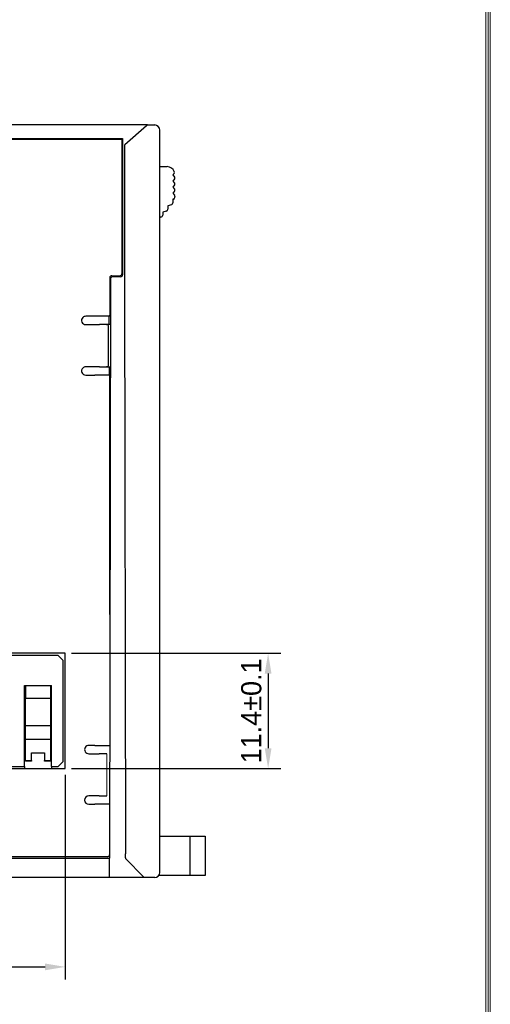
# Model space of a CAD drawing. Header units: millimetres. Extents: x 0 to 427, y 0 to 299.
# Tile 36 of 37: x 376 to 423, y 97 to 195. Entities that reach past the tile are written whole.
import ezdxf
from ezdxf.enums import TextEntityAlignment as Align

# ---------------------------------------------------------------- set-up
doc = ezdxf.new("R2010")
doc.units = ezdxf.units.MM
doc.header["$LTSCALE"] = 23.1
doc.header["$MEASUREMENT"] = 0
doc.header["$PDSIZE"] = -5
doc.layers.get('0').update_dxf_attribs({"lineweight": 18})
for name, color, linetype, lineweight in [('IQC尺寸', 3, 'Continuous', 18), ('Layer0000', 7, 'Continuous', 25), ('细实线层', 7, 'Continuous', 18)]:
    doc.layers.add(name, color=color, linetype=linetype, lineweight=lineweight)
doc.styles.add('鸿蒙CAD', font='txt')
doc.dimstyles.new('+-0.05', dxfattribs={"dimtxt": 2, "dimasz": 2, "dimexe": 1.25, "dimexo": 0.625, "dimtad": 1, "dimdsep": 46, "dimtxsty": 'Standard', "dimcen": 1.5, "dimdle": 4, "dimadec": 0, "dimazin": 0, "dimtol": 1, "dimtp": 0.05, "dimtm": 0.05, "dimtfac": 1, "dimtmove": 0, "dimatfit": 3, "dimfxl": 1, "dimtolj": 1, "dimarcsym": 0})

# ---------------------------------------------------------------- blocks, each defined once
blk = doc.blocks.new('Plastic_A3')
at = {"layer": '细实线层'}
for p, q in [((647.805, 629.109), (647.805, 339.151)), ((648.031, 629.335), (648.031, 338.925)), ((648.257, 629.561), (648.257, 338.699))]:
    blk.add_line(p, q, dxfattribs=at)
at = {"layer": '细实线层', "style": '鸿蒙CAD'}
for tag, p in [('V1.0', (231.669, 610.156)), ('XXXN', (538.264, 343.003))]:
    blk.add_attdef(tag, p, '', height=2.5, dxfattribs=at)
for tag, height, p in [('XXXE', 2.5, (540.244, 365.066)), ('XXXC', 2.5, (573.268, 365.066)), ('XXXA', 2.5, (624.026, 365.066)), ('XXXG', 2.5, (497.757, 358.066)), ('mm', 2.5, (540.244, 358.066)), ('XXXD', 2.5, (573.268, 358.066)), ('XXXB', 2.5, (624.026, 358.066)), ('XXXK', 2, (514.008, 357.043)), ('XXXM', 2.5, (501.129, 341.187))]:
    blk.add_attdef(tag, text='', height=height, dxfattribs=at).set_placement(p, align=Align.CENTER)
blk.add_attdef('XXXJ', text='', height=2.5, dxfattribs=at).set_placement((503.315, 352.086), align=Align.MIDDLE_RIGHT)
blk = doc.blocks.new('*D29')
at = {"layer": 'Defpoints', "color": 0}
for p in [(380.793, 132.178), (380.793, 120.778), (400.871, 120.778)]:
    blk.add_point(p, dxfattribs=at)
at = {"layer": 'IQC尺寸', "color": 0, "lineweight": -2}
for p, q in [((381.418, 132.178), (402.121, 132.178)), ((400.871, 130.178), (400.871, 122.778)), ((381.418, 120.778), (402.121, 120.778))]:
    blk.add_line(p, q, dxfattribs=at)
at = {"layer": 'IQC尺寸', "color": 0}
for points in [[(401.204, 130.178), (400.537, 130.178), (400.871, 132.178)], [(400.537, 122.778), (401.204, 122.778), (400.871, 120.778)]]:
    blk.add_solid(points, dxfattribs=at)
at = {"layer": 'IQC尺寸', "color": 0, "insert": (399.215, 126.478), "char_height": 2, "attachment_point": 5, "rotation": 90}
blk.add_mtext('\\A1;11.4%%p0.1', dxfattribs=at)
blk = doc.blocks.new('*D30')
at = {"layer": 'Defpoints', "color": 0}
for p in [(355.393, 120.778), (380.793, 120.778), (380.793, 101.14)]:
    blk.add_point(p, dxfattribs=at)
at = {"layer": 'IQC尺寸', "color": 0, "lineweight": -2}
for p, q in [((355.393, 120.153), (355.393, 99.89)), ((380.793, 120.153), (380.793, 99.89)), ((357.393, 101.14), (378.793, 101.14))]:
    blk.add_line(p, q, dxfattribs=at)
at = {"layer": 'IQC尺寸', "color": 0}
for points in [[(357.393, 101.473), (357.393, 100.806), (355.393, 101.14)], [(378.793, 100.806), (378.793, 101.473), (380.793, 101.14)]]:
    blk.add_solid(points, dxfattribs=at)
at = {"layer": 'IQC尺寸', "color": 0, "insert": (368.093, 102.795), "char_height": 2, "attachment_point": 5}
blk.add_mtext('\\A1;25.4%%p0.1', dxfattribs=at)

msp = doc.modelspace()

# ---------------------------------------------------------------- linework, layer by layer
for p, q in [((386.395, 169.755), (386.395, 183.035)), ((384.912, 118.06), (384.912, 122.236))]:
    msp.add_line(p, q)
at = {"layer": 'Layer0000', "color": 7, "linetype": 'Continuous', "lineweight": 25}
for p, q in [((388.943, 184.478), (367.199, 184.478)), ((388.828, 184.378), (386.674, 182.505)), ((388.942, 184.477), (388.828, 184.378)), ((388.943, 184.478), (389.643, 184.478)), ((390.143, 183.345), (390.143, 183.978)), ((390.143, 174.528), (390.143, 183.345)), ((386.395, 183.035), (366.664, 183.035)), ((386.47, 183.147), (386.47, 169.651)), ((386.662, 182.495), (386.651, 170.006)), ((386.674, 182.505), (386.662, 182.495)), ((390.143, 180.376), (390.881, 180.35)), ((391.558, 179.669), (391.443, 179.526)), ((391.443, 179.526), (391.61, 179.317)), ((391.61, 179.135), (391.443, 178.926)), ((391.443, 178.926), (391.61, 178.717)), ((391.61, 178.535), (391.443, 178.326)), ((391.443, 178.326), (391.61, 178.117)), ((391.61, 177.935), (391.443, 177.726)), ((391.443, 177.726), (391.599, 177.53)), ((391.643, 177.405), (391.643, 177.329)), ((391.295, 176.582), (390.943, 176.488)), ((390.943, 176.488), (390.943, 176.141)), ((391.495, 177.136), (391.443, 177.122)), ((391.443, 177.122), (391.443, 176.775)), ((390.795, 175.948), (390.443, 175.854)), ((390.443, 175.854), (390.443, 175.554)), ((390.243, 175.354), (390.143, 175.354)), ((390.143, 168.856), (390.143, 174.528)), ((386.651, 170.006), (386.65, 168.876)), ((385.266, 168.945), (385.166, 111.91)), ((385.195, 169.355), (385.195, 165.635)), ((385.266, 169.251), (385.266, 168.945)), ((385.395, 169.555), (386.195, 169.555)), ((386.27, 169.451), (385.466, 169.451)), ((386.65, 168.876), (386.752, 112.335)), ((390.143, 110.478), (390.143, 168.856)), ((383.718, 165.54), (382.818, 165.54)), ((382.818, 164.716), (384.166, 164.716)), ((385.181, 165.54), (383.718, 165.54)), ((384.629, 164.716), (384.166, 164.716)), ((384.859, 164.716), (384.63, 164.716)), ((384.859, 164.716), (384.891, 164.716)), ((385.245, 164.716), (384.891, 164.716)), ((385.146, 164.716), (385.147, 165.54)), ((385.181, 165.541), (385.195, 165.635)), ((385.181, 165.54), (385.181, 165.541)), ((385.079, 160.739), (385.079, 164.516)), ((384.166, 160.54), (382.818, 160.54)), ((384.166, 160.54), (384.859, 160.54)), ((384.891, 160.54), (384.859, 160.54)), ((384.891, 160.54), (385.238, 160.54)), ((385.18, 159.716), (385.182, 160.54)), ((382.818, 159.716), (383.718, 159.716)), ((385.181, 159.716), (383.718, 159.716)), ((385.209, 159.62), (385.181, 159.716)), ((385.209, 156.775), (385.209, 159.62)), ((385.195, 156.728), (385.209, 156.775)), ((385.195, 136.006), (385.195, 156.728)), ((380.793, 132.178), (355.393, 132.178)), ((380.093, 131.978), (356.093, 131.978)), ((380.593, 131.478), (380.093, 131.978)), ((380.793, 120.778), (380.793, 132.178)), ((380.593, 121.478), (380.593, 131.478)), ((376.743, 120.978), (376.743, 128.978)), ((376.743, 128.978), (379.443, 128.978)), ((376.843, 128.978), (376.843, 127.736)), ((379.343, 128.978), (379.343, 127.736)), ((379.443, 120.978), (379.443, 128.978)), ((376.843, 127.736), (379.343, 127.736)), ((376.843, 125.03), (376.843, 127.736)), ((379.343, 127.736), (379.343, 125.03)), ((376.843, 126.978), (376.743, 126.978)), ((376.843, 126.962), (376.743, 126.962)), ((379.443, 126.978), (379.343, 126.978)), ((379.343, 126.962), (379.443, 126.962)), ((376.843, 124.463), (376.843, 125.03)), ((376.843, 125.03), (379.343, 125.03)), ((379.343, 125.03), (379.343, 123.673)), ((376.843, 123.673), (376.843, 124.463)), ((376.743, 123.278), (376.843, 123.278)), ((376.843, 121.556), (376.843, 123.673)), ((376.843, 123.673), (379.343, 123.673)), ((379.343, 123.673), (379.343, 121.556)), ((379.343, 123.278), (379.443, 123.278)), ((379.443, 122.978), (379.343, 122.978)), ((383.718, 123.06), (383.118, 123.06)), ((383.718, 123.06), (385.173, 123.06)), ((376.743, 122.801), (376.843, 122.801)), ((376.743, 122.101), (376.843, 122.101)), ((376.743, 121.978), (376.843, 121.978)), ((377.443, 121.556), (377.443, 122.314)), ((377.443, 122.314), (378.743, 122.314)), ((378.743, 122.314), (378.743, 121.556)), ((379.443, 122.801), (379.343, 122.801)), ((379.443, 122.101), (379.343, 122.101)), ((383.118, 122.236), (384.144, 122.236)), ((384.912, 122.236), (384.144, 122.236)), ((375.443, 120.978), (376.743, 120.978)), ((376.743, 120.978), (376.743, 120.778)), ((376.843, 121.501), (376.843, 121.556)), ((376.843, 121.556), (377.443, 121.556)), ((377.443, 121.501), (376.843, 121.501)), ((377.443, 121.556), (377.443, 121.501)), ((378.743, 121.556), (379.343, 121.556)), ((378.743, 121.501), (378.743, 121.556)), ((379.343, 121.501), (378.743, 121.501)), ((379.343, 121.556), (379.343, 121.501)), ((379.443, 120.978), (379.443, 120.778)), ((379.443, 120.978), (380.093, 120.978)), ((380.093, 120.978), (380.593, 121.478)), ((355.393, 120.778), (380.793, 120.778)), ((384.144, 118.06), (383.118, 118.06)), ((384.144, 118.06), (384.912, 118.06)), ((383.118, 117.236), (383.718, 117.236)), ((385.163, 117.236), (383.718, 117.236)), ((390.143, 114.087), (393.144, 114.087)), ((393.144, 114.087), (394.644, 114.087)), ((393.144, 110.187), (393.144, 114.087)), ((394.644, 114.087), (394.644, 110.187)), ((386.755, 111.943), (386.752, 112.335)), ((359.739, 111.911), (385.166, 111.911)), ((384.974, 112.047), (359.904, 112.047)), ((385.165, 111.911), (385.154, 111.918)), ((385.162, 109.978), (385.166, 111.911)), ((385.163, 109.978), (385.166, 111.91)), ((385.166, 111.911), (385.165, 111.911)), ((385.166, 111.91), (385.166, 111.911)), ((386.755, 111.943), (386.755, 111.939)), ((386.809, 111.807), (386.83, 111.786)), ((386.83, 111.786), (388.494, 110.079)), ((393.144, 110.187), (390.049, 110.187)), ((394.644, 110.187), (393.144, 110.187)), ((385.162, 109.978), (358.343, 109.978)), ((385.163, 109.978), (385.162, 109.978)), ((388.592, 109.978), (385.163, 109.978)), ((388.592, 109.979), (388.494, 110.079)), ((389.643, 109.978), (388.593, 109.978))]:
    msp.add_line(p, q, dxfattribs=at)
for centre, radius, start, end in [((389.643, 183.978), 0.5, 0, 90), ((377.123, 7710.322), 7527.181, 269.923427, 270.0711464), ((390.853, 179.55), 0.8, 23.98552, 88.00033), ((391.402, 179.794), 0.2, 321.34019, 23.98456), ((391.493, 179.223), 0.15, 0.99973, 38.65981), ((391.493, 179.228), 0.15, 321.34019, 359.00027), ((391.493, 178.623), 0.15, 0.99973, 38.65981), ((391.493, 178.628), 0.15, 321.34019, 359.00027), ((391.443, 177.405), 0.2, 359.99997, 38.65981), ((391.493, 178.023), 0.15, 0.99973, 38.65981), ((391.493, 178.028), 0.15, 321.34019, 359.00027), ((391.243, 176.775), 0.2, 285, 0.00001), ((391.443, 177.329), 0.2, 285, 359.99893), ((390.243, 175.554), 0.2, 270, 0), ((390.743, 176.141), 0.2, 285, 0.00002), ((386.195, 169.755), 0.2, 269.99971, 0.00116), ((386.27, 169.651), 0.2, 269.99693, 0.00307), ((385.395, 169.355), 0.2, 89.99971, 180.00116), ((385.466, 169.251), 0.2, 90.01067, 179.89586), ((382.818, 165.128), 0.412, 134.99999, 270.00002), ((382.818, 165.128), 0.412, 89.99998, 134.99999), ((384.878, 164.515), 0.201, 2.08326, 86.3185), ((382.818, 160.128), 0.412, 135, 270), ((382.818, 160.128), 0.412, 90, 135), ((384.878, 160.741), 0.201, 273.6815, 357.91674), ((383.118, 122.648), 0.412, 90.00004, 270.00221), ((383.118, 117.648), 0.412, 90.0046, 269.99999), ((384.974, 112.247), 0.2, 270.00185, 359.99815), ((386.753, 112.334), 0.00126, 154.62961, 179.88308), ((386.945, 111.94), 0.19, 180.25646, 224.45829), ((389.643, 110.478), 0.5, 270, 0)]:
    msp.add_arc(centre, radius, start, end, dxfattribs=at)
for points, weights in [([(388.943, 184.478), (388.943, 184.478), (388.942, 184.477)], [1, 0.999565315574, 1]), ([(386.662, 182.495), (386.662, 182.495), (386.662, 182.495)], [0.999986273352, 0.999470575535, 1]), ([(388.593, 109.978), (388.592, 109.978), (388.592, 109.979)], [1, 0.999879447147, 1])]:
    msp.add_rational_spline(points, weights, degree=2, dxfattribs=at)

# ---------------------------------------------------------------- block references
at = {"layer": '细实线层'}
msp.add_blockref('Plastic_A3', (-225.393, -334.482), dxfattribs=at)

# ---------------------------------------------------------------- dimensions: what is measured, and where the dimension line sits
at = {"layer": 'IQC尺寸'}
dim = msp.add_linear_dim(base=(400.871, 120.778), p1=(380.793, 132.178), p2=(380.793, 120.778), angle=90, text='<>%%p0.1', dimstyle='+-0.05', override={"dimgap": 0.625, "dimtad": 1, "dimjust": 0, "dimdec": 2, "dimlfac": 1, "dimpost": '<>', "dimse1": 0, "dimse2": 0, "dimsd1": 0, "dimsd2": 0, "dimtol": 0, "dimlim": 0, "dimtofl": 1, "dimtvp": 0.1, "dimarcsym": 1}, dxfattribs=at)
dim.commit()
dim.dimension.update_dxf_attribs({"geometry": '*D29', "text_midpoint": (399.215, 126.478)})
dim = msp.add_linear_dim(base=(380.793, 101.14), p1=(355.393, 120.778), p2=(380.793, 120.778), text='<>%%p0.1', dimstyle='+-0.05', override={"dimgap": 0.625, "dimtad": 1, "dimjust": 0, "dimdec": 2, "dimlfac": 1, "dimpost": '<>', "dimse1": 0, "dimse2": 0, "dimsd1": 0, "dimsd2": 0, "dimtol": 0, "dimlim": 0, "dimtofl": 1, "dimtvp": 0.1, "dimarcsym": 1}, dxfattribs=at)
dim.commit()
dim.dimension.update_dxf_attribs({"geometry": '*D30', "text_midpoint": (368.093, 102.795)})

doc.saveas('drawing.dxf')
